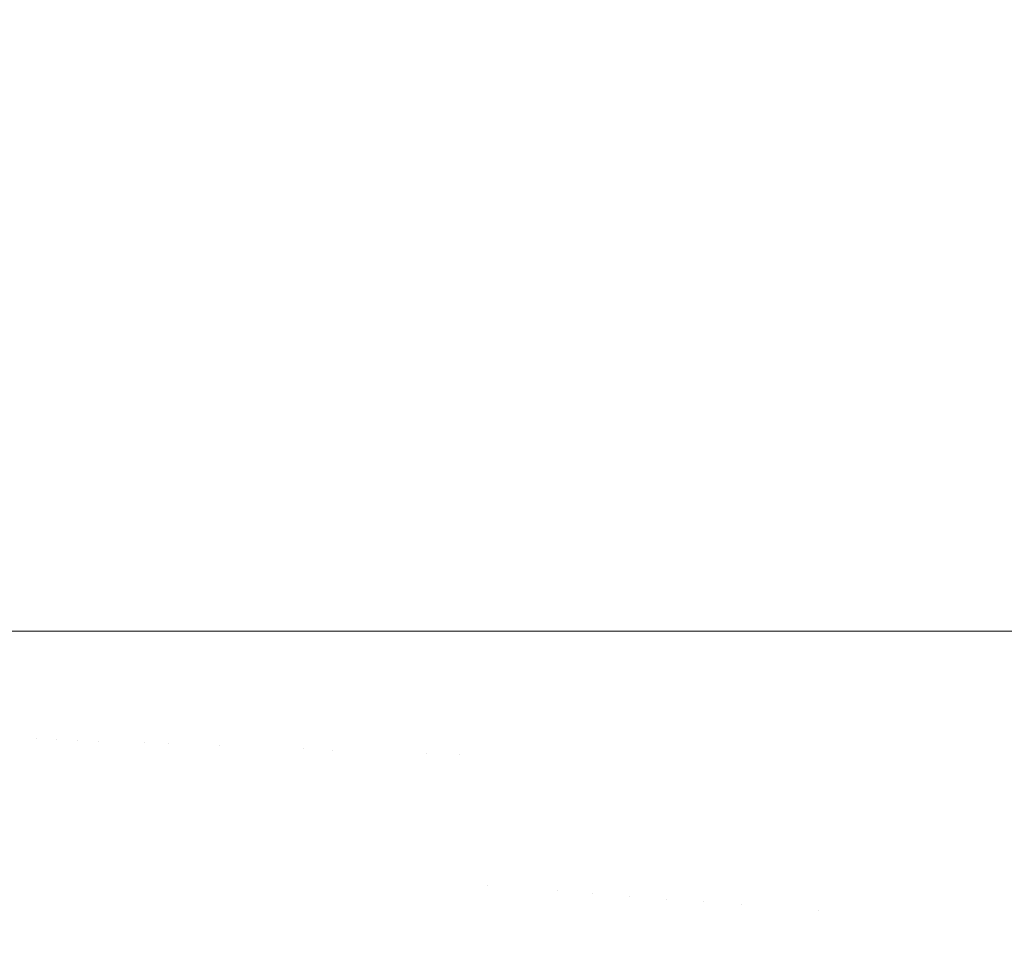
# Model space of a CAD drawing. Header units: centimetres. Extents: x -21.6 to 22.7, y 4.2 to 6.
# Tile 226 of 256: x 7.8514 to 7.9152, y 4.6795 to 4.7398. Entities that reach past the tile are written whole.
import ezdxf

# ---------------------------------------------------------------- set-up
doc = ezdxf.new("R2010")
doc.units = ezdxf.units.CM
doc.header["$LTSCALE"] = 2.54
doc.layers.add('Lucido design-1', color=7, linetype='Continuous')

# ---------------------------------------------------------------- blocks, each defined once
blk = doc.blocks.new('Gruppo-3-1')
at = {"color": 7, "linetype": 'Continuous', "lineweight": 9}
blk.add_3dface([(-21.503423, 5.900212, -2276.22217), (-21.503423, 4.300212, -2276.22217), (22.630348, 4.300212, -2276.22217), (22.630348, 5.900212, -2276.22217)], dxfattribs=at)
for points, invisible_edges in [([(22.630348, 5.900212, -2277.02217), (22.630348, 4.300212, -2277.02217), (7.686575, 4.400896, -2277.02217), (7.695257, 4.401786, -2277.02217)], 10), ([(22.630348, 5.900212, -2277.02217), (7.695257, 4.401786, -2277.02217), (7.700788, 4.402588, -2277.02217)], 9), ([(7.700788, 4.402588, -2277.02217), (7.70392, 4.403043, -2277.02217), (22.630348, 5.900212, -2277.02217)], 10), ([(22.630348, 5.900212, -2277.02217), (7.70392, 4.403043, -2277.02217), (7.712563, 4.404668, -2277.02217)], 9), ([(22.630348, 5.900212, -2277.02217), (7.712563, 4.404668, -2277.02217), (7.721183, 4.406664, -2277.02217)], 9), ([(22.630348, 5.900212, -2277.02217), (7.721183, 4.406664, -2277.02217), (7.729779, 4.409037, -2277.02217)], 9), ([(22.630348, 5.900212, -2277.02217), (7.729779, 4.409037, -2277.02217), (7.738348, 4.411789, -2277.02217)], 9), ([(22.630348, 5.900212, -2277.02217), (7.738348, 4.411789, -2277.02217), (7.746887, 4.414929, -2277.02217)], 9), ([(22.630348, 5.900212, -2277.02217), (7.746887, 4.414929, -2277.02217), (7.755389, 4.418463, -2277.02217)], 9), ([(22.630348, 5.900212, -2277.02217), (7.755389, 4.418463, -2277.02217), (7.760056, 4.420633, -2277.02217)], 9), ([(7.760056, 4.420633, -2277.02217), (7.763851, 4.422398, -2277.02217), (22.630348, 5.900212, -2277.02217)], 10), ([(22.630348, 5.900212, -2277.02217), (7.763851, 4.422398, -2277.02217), (7.772266, 4.426742, -2277.02217)], 9), ([(22.630348, 5.900212, -2277.02217), (7.772266, 4.426742, -2277.02217), (7.780626, 4.431505, -2277.02217)], 9), ([(22.630348, 5.900212, -2277.02217), (7.780626, 4.431505, -2277.02217), (7.788922, 4.436696, -2277.02217)], 9), ([(22.630348, 5.900212, -2277.02217), (7.788922, 4.436696, -2277.02217), (7.797144, 4.442325, -2277.02217)], 9), ([(22.630348, 5.900212, -2277.02217), (7.797144, 4.442325, -2277.02217), (7.80528, 4.4484, -2277.02217)], 9), ([(22.630348, 5.900212, -2277.02217), (7.80528, 4.4484, -2277.02217), (7.811701, 4.453619, -2277.02217)], 9), ([(7.811701, 4.453619, -2277.02217), (7.813317, 4.454932, -2277.02217), (22.630348, 5.900212, -2277.02217)], 10), ([(22.630348, 5.900212, -2277.02217), (7.813317, 4.454932, -2277.02217), (7.821238, 4.46193, -2277.02217)], 9), ([(22.630348, 5.900212, -2277.02217), (7.821238, 4.46193, -2277.02217), (7.829029, 4.4694, -2277.02217)], 9), ([(22.630348, 5.900212, -2277.02217), (7.829029, 4.4694, -2277.02217), (7.836668, 4.477352, -2277.02217)], 9), ([(7.836668, 4.477352, -2277.02217), (7.844137, 4.485791, -2277.02217), (22.630348, 5.900212, -2277.02217)], 10), ([(7.844137, 4.485791, -2277.02217), (7.851492, 4.494823, -2277.02217), (22.630348, 5.900212, -2277.02217)], 10), ([(7.850784, 5.900212, -2276.979099), (7.851656, 5.900212, -2276.980626), (7.851656, 4.700212, -2276.980626), (7.850236, 4.700212, -2276.978139)], 10), ([(22.630348, 5.900212, -2277.02217), (7.851492, 4.494823, -2277.02217), (7.852842, 4.496628, -2277.02217)], 9), ([(7.851656, 5.900212, -2276.980626), (7.853873, 5.900212, -2276.984161), (7.853873, 4.700212, -2276.984161), (7.852618, 4.700212, -2276.982159)], 10), ([(7.852618, 4.700212, -2276.982159), (7.851656, 4.700212, -2276.980626), (7.851656, 5.900212, -2276.980626)], 10), ([(7.852842, 4.496628, -2277.02217), (7.858546, 4.504251, -2277.02217), (22.630348, 5.900212, -2277.02217)], 10), ([(7.855225, 4.700212, -2276.98613), (7.853873, 4.700212, -2276.984161), (7.853873, 5.900212, -2276.984161), (7.855007, 5.900212, -2276.985812)], 10), ([(7.855007, 5.900212, -2276.985812), (7.856181, 5.900212, -2276.987522), (7.856181, 4.700212, -2276.987522), (7.855225, 4.700212, -2276.98613)], 10), ([(7.856181, 5.900212, -2276.987522), (7.85857, 5.900212, -2276.99071), (7.85857, 4.700212, -2276.99071), (7.856609, 4.700212, -2276.988093)], 10), ([(7.856609, 4.700212, -2276.988093), (7.856181, 4.700212, -2276.987522), (7.856181, 5.900212, -2276.987522)], 10), ([(22.630348, 5.900212, -2277.02217), (7.858546, 4.504251, -2277.02217), (7.865358, 4.514173, -2277.02217)], 9), ([(7.859574, 4.700212, -2276.99194), (7.85857, 4.700212, -2276.99071), (7.85857, 5.900212, -2276.99071), (7.859539, 5.900212, -2276.991898)], 10), ([(7.859539, 5.900212, -2276.991898), (7.861029, 5.900212, -2276.993723), (7.861029, 4.700212, -2276.993723), (7.859574, 4.700212, -2276.99194)], 10), ([(7.86355, 4.700212, -2276.996564), (7.861129, 4.700212, -2276.993836), (7.861029, 5.900212, -2276.993723), (7.862695, 5.900212, -2276.995601)], 10), ([(7.861129, 4.700212, -2276.993836), (7.861029, 4.700212, -2276.993723), (7.861029, 5.900212, -2276.993723)], 10), ([(7.862695, 5.900212, -2276.995601), (7.86355, 5.900212, -2276.996564), (7.86355, 4.700212, -2276.996564)], 10), ([(7.86355, 5.900212, -2276.996564), (7.866125, 5.900212, -2276.999234), (7.866125, 4.700212, -2276.999234), (7.864453, 4.700212, -2276.9975)], 10), ([(7.864453, 4.700212, -2276.9975), (7.86355, 4.700212, -2276.996564), (7.86355, 5.900212, -2276.996564)], 10), ([(22.630348, 5.900212, -2277.02217), (7.865358, 4.514173, -2277.02217), (7.869171, 4.520244, -2277.02217)], 9), ([(7.867999, 4.700212, -2277.001024), (7.866125, 4.700212, -2276.999234), (7.866125, 5.900212, -2276.999234), (7.867579, 5.900212, -2277.000622)], 10), ([(7.867579, 5.900212, -2277.000622), (7.868745, 5.900212, -2277.001736), (7.868745, 4.700212, -2277.001736), (7.867999, 4.700212, -2277.001024)], 10), ([(7.868745, 4.700212, -2277.001736), (7.868745, 5.900212, -2277.001736), (7.870661, 5.900212, -2277.003439), (7.870661, 4.700212, -2277.003439)], 5), ([(7.869171, 4.520244, -2277.02217), (7.871898, 4.524585, -2277.02217), (22.630348, 5.900212, -2277.02217)], 10), ([(7.871777, 4.700212, -2277.004363), (7.870661, 5.900212, -2277.003439), (7.870893, 5.900212, -2277.003631)], 9), ([(7.871777, 4.700212, -2277.004363), (7.870661, 4.700212, -2277.003439), (7.870661, 5.900212, -2277.003439)], 10), ([(7.870893, 5.900212, -2277.003631), (7.872574, 5.900212, -2277.005022), (7.873345, 4.700212, -2277.00566), (7.871777, 4.700212, -2277.004363)], 10), ([(22.630348, 5.900212, -2277.02217), (7.871898, 4.524585, -2277.02217), (7.878138, 4.535481, -2277.02217)], 9), ([(7.872574, 5.900212, -2277.005022), (7.873345, 5.900212, -2277.00566), (7.873345, 4.700212, -2277.00566)], 10), ([(7.873345, 5.900212, -2277.00566), (7.876056, 5.900212, -2277.007721), (7.876056, 4.700212, -2277.007721), (7.87577, 4.700212, -2277.007504)], 10), ([(7.87577, 4.700212, -2277.007504), (7.873345, 4.700212, -2277.00566), (7.873345, 5.900212, -2277.00566)], 10), ([(7.87879, 4.700212, -2277.009627), (7.876056, 4.700212, -2277.007721), (7.876056, 5.900212, -2277.007721), (7.877627, 5.900212, -2277.008817)], 10), ([(7.877627, 5.900212, -2277.008817), (7.87879, 5.900212, -2277.009627), (7.87879, 4.700212, -2277.009627)], 10), ([(22.630348, 5.900212, -2277.02217), (7.878138, 4.535481, -2277.02217), (7.884048, 4.546849, -2277.02217)], 9), ([(7.87879, 5.900212, -2277.009627), (7.881542, 5.900212, -2277.011383), (7.881542, 4.700212, -2277.011383), (7.879987, 4.700212, -2277.010391)], 10), ([(7.879987, 4.700212, -2277.010391), (7.87879, 4.700212, -2277.009627), (7.87879, 5.900212, -2277.009627)], 10), ([(7.881542, 5.900212, -2277.011383), (7.884309, 5.900212, -2277.012992), (7.884309, 4.700212, -2277.012992), (7.882166, 4.700212, -2277.011746)], 10), ([(7.882166, 4.700212, -2277.011746), (7.881542, 4.700212, -2277.011383), (7.881542, 5.900212, -2277.011383)], 10), ([(22.630348, 5.900212, -2277.02217), (7.884048, 4.546849, -2277.02217), (7.889597, 4.558677, -2277.02217)], 9), ([(7.884309, 5.900212, -2277.012992), (7.887087, 5.900212, -2277.014459), (7.887087, 4.700212, -2277.014459), (7.886668, 4.700212, -2277.014238)], 10), ([(7.886668, 4.700212, -2277.014238), (7.884309, 4.700212, -2277.012992), (7.884309, 5.900212, -2277.012992)], 10), ([(7.887087, 4.700212, -2277.014459), (7.887087, 5.900212, -2277.014459), (7.889873, 5.900212, -2277.015787), (7.889873, 4.700212, -2277.015787)], 5), ([(22.630348, 5.900212, -2277.02217), (7.889597, 4.558677, -2277.02217), (7.894756, 4.570944, -2277.02217)], 9), ([(7.889873, 5.900212, -2277.015787), (7.892665, 5.900212, -2277.016981), (7.892665, 4.700212, -2277.016981), (7.891346, 4.700212, -2277.016417)], 10), ([(7.891346, 4.700212, -2277.016417), (7.889873, 4.700212, -2277.015787), (7.889873, 5.900212, -2277.015787)], 10), ([(7.892665, 5.900212, -2277.016981), (7.89546, 5.900212, -2277.018043), (7.89546, 4.700212, -2277.018043), (7.893742, 4.700212, -2277.01739)], 10), ([(7.893742, 4.700212, -2277.01739), (7.892665, 4.700212, -2277.016981), (7.892665, 5.900212, -2277.016981)], 10), ([(7.894756, 4.570944, -2277.02217), (7.899493, 4.583628, -2277.02217), (22.630348, 5.900212, -2277.02217)], 10), ([(7.898257, 4.700212, -2277.018977), (7.89546, 4.700212, -2277.018043), (7.89546, 5.900212, -2277.018043), (7.895821, 5.900212, -2277.018164)], 10), ([(7.895821, 5.900212, -2277.018164), (7.897411, 5.900212, -2277.018695), (7.898257, 4.700212, -2277.018977)], 10), ([(7.897411, 5.900212, -2277.018695), (7.898257, 5.900212, -2277.018977), (7.898257, 4.700212, -2277.018977)], 10), ([(7.898257, 5.900212, -2277.018977), (7.901054, 5.900212, -2277.019787), (7.901054, 4.700212, -2277.019787), (7.898634, 4.700212, -2277.019086)], 10), ([(7.898634, 4.700212, -2277.019086), (7.898257, 4.700212, -2277.018977), (7.898257, 5.900212, -2277.018977)], 10), ([(22.630348, 5.900212, -2277.02217), (7.899493, 4.583628, -2277.02217), (7.903779, 4.596702, -2277.02217)], 9), ([(7.903644, 4.700212, -2277.020424), (7.901054, 4.700212, -2277.019787), (7.901054, 5.900212, -2277.019787), (7.903601, 5.900212, -2277.020413)], 10), ([(7.903601, 5.900212, -2277.020413), (7.903849, 5.900212, -2277.020474), (7.903849, 4.700212, -2277.020474), (7.903644, 4.700212, -2277.020424)], 10), ([(22.630348, 5.900212, -2277.02217), (7.903779, 4.596702, -2277.02217), (7.907585, 4.610131, -2277.02217)], 9), ([(7.906185, 4.700212, -2277.020949), (7.903849, 4.700212, -2277.020474), (7.903849, 5.900212, -2277.020474), (7.905107, 5.900212, -2277.02073)], 10), ([(7.905107, 5.900212, -2277.02073), (7.906643, 5.900212, -2277.021042), (7.906643, 4.700212, -2277.021042), (7.906185, 4.700212, -2277.020949)], 10), ([(7.909433, 4.700212, -2277.021493), (7.906643, 4.700212, -2277.021042), (7.906643, 5.900212, -2277.021042), (7.908061, 5.900212, -2277.021271)], 10), ([(22.630348, 5.900212, -2277.02217), (7.907585, 4.610131, -2277.02217), (7.909048, 4.616229, -2277.02217)], 9), ([(7.908061, 5.900212, -2277.021271), (7.909433, 5.900212, -2277.021493), (7.909433, 4.700212, -2277.021493)], 10), ([(7.909048, 4.616229, -2277.02217), (7.910885, 4.623879, -2277.02217), (22.630348, 5.900212, -2277.02217)], 10), ([(7.911318, 4.700212, -2277.021719), (7.909433, 5.900212, -2277.021493), (7.909507, 5.900212, -2277.021501)], 9), ([(7.911318, 4.700212, -2277.021719), (7.909433, 4.700212, -2277.021493), (7.909433, 5.900212, -2277.021493)], 10), ([(7.909507, 5.900212, -2277.021501), (7.91222, 5.900212, -2277.021828), (7.91222, 4.700212, -2277.021828), (7.911318, 4.700212, -2277.021719)], 10), ([(22.630348, 5.900212, -2277.02217), (7.910885, 4.623879, -2277.02217), (7.913654, 4.637903, -2277.02217)], 9), ([(7.91222, 4.700212, -2277.021828), (7.91222, 5.900212, -2277.021828), (7.915002, 5.900212, -2277.022049), (7.915002, 4.700212, -2277.022049)], 5), ([(22.630348, 5.900212, -2277.02217), (7.913654, 4.637903, -2277.02217), (7.915872, 4.652159, -2277.02217)], 9), ([(7.916495, 4.700212, -2277.022107), (7.915002, 4.700212, -2277.022049), (7.915002, 5.900212, -2277.022049), (7.916454, 5.900212, -2277.022106)], 10), ([(7.85129, 4.693276, -2276.980164), (7.850129, 4.693321, -2276.978149), (7.850236, 4.700212, -2276.978139), (7.851656, 4.700212, -2276.980626)], 11), ([(7.852507, 4.69323, -2276.98217), (7.85129, 4.693276, -2276.980164), (7.851656, 4.700212, -2276.980626)], 11), ([(7.851656, 4.700212, -2276.980626), (7.852618, 4.700212, -2276.982159), (7.852507, 4.69323, -2276.98217)], 10), ([(7.853875, 4.700212, -2276.984163), (7.853782, 4.693181, -2276.984163), (7.852507, 4.69323, -2276.98217)], 11), ([(7.852507, 4.69323, -2276.98217), (7.852618, 4.700212, -2276.982159), (7.853875, 4.700212, -2276.984163)], 9), ([(7.855225, 4.700212, -2276.98613), (7.855115, 4.69313, -2276.986141), (7.853782, 4.693181, -2276.984163)], 11), ([(7.853782, 4.693181, -2276.984163), (7.853875, 4.700212, -2276.984163), (7.855225, 4.700212, -2276.98613)], 9), ([(7.855115, 4.69313, -2276.986141), (7.855225, 4.700212, -2276.98613), (7.856181, 4.700212, -2276.987522)], 9), ([(7.856181, 4.700212, -2276.987522), (7.856505, 4.693077, -2276.988101), (7.855115, 4.69313, -2276.986141)], 11), ([(7.856181, 4.700212, -2276.987522), (7.856609, 4.700212, -2276.988093), (7.856505, 4.693077, -2276.988101)], 10), ([(7.856609, 4.700212, -2276.988093), (7.85857, 4.700212, -2276.99071), (7.857955, 4.693022, -2276.990039), (7.856505, 4.693077, -2276.988101)], 14), ([(7.859463, 4.692964, -2276.991952), (7.857955, 4.693022, -2276.990039), (7.85857, 4.700212, -2276.99071)], 11), ([(7.85857, 4.700212, -2276.99071), (7.859574, 4.700212, -2276.99194), (7.859463, 4.692964, -2276.991952)], 10), ([(7.861029, 4.700212, -2276.993723), (7.861031, 4.692904, -2276.993838), (7.859463, 4.692964, -2276.991952)], 11), ([(7.859463, 4.692964, -2276.991952), (7.859574, 4.700212, -2276.99194), (7.861029, 4.700212, -2276.993723)], 9), ([(7.861029, 4.700212, -2276.993723), (7.861129, 4.700212, -2276.993836), (7.861031, 4.692904, -2276.993838)], 10), ([(7.861031, 4.692904, -2276.993838), (7.861129, 4.700212, -2276.993836), (7.86355, 4.700212, -2276.996564), (7.862657, 4.692842, -2276.995693)], 13), ([(7.864342, 4.692777, -2276.997512), (7.862657, 4.692842, -2276.995693), (7.86355, 4.700212, -2276.996564)], 11), ([(7.86355, 4.700212, -2276.996564), (7.864453, 4.700212, -2276.9975), (7.864342, 4.692777, -2276.997512)], 10), ([(7.864342, 4.692777, -2276.997512), (7.864453, 4.700212, -2276.9975), (7.866125, 4.700212, -2276.999234), (7.866086, 4.692711, -2276.999294)], 13), ([(7.866086, 4.692711, -2276.999294), (7.866125, 4.700212, -2276.999234), (7.867999, 4.700212, -2277.001024), (7.867889, 4.692642, -2277.001035)], 13), ([(7.869748, 4.692571, -2277.00273), (7.867889, 4.692642, -2277.001035), (7.868745, 4.700212, -2277.001736)], 11), ([(7.867889, 4.692642, -2277.001035), (7.867999, 4.700212, -2277.001024), (7.868745, 4.700212, -2277.001736)], 9), ([(7.868745, 4.700212, -2277.001736), (7.870661, 4.700212, -2277.003439), (7.869748, 4.692571, -2277.00273)], 10), ([(7.871664, 4.692498, -2277.004376), (7.869748, 4.692571, -2277.00273), (7.870661, 4.700212, -2277.003439)], 11), ([(7.870661, 4.700212, -2277.003439), (7.871777, 4.700212, -2277.004363), (7.871664, 4.692498, -2277.004376)], 10), ([(7.871664, 4.692498, -2277.004376), (7.871777, 4.700212, -2277.004363), (7.873345, 4.700212, -2277.00566)], 9), ([(7.873345, 4.700212, -2277.00566), (7.873636, 4.692422, -2277.005971), (7.871664, 4.692498, -2277.004376)], 11), ([(7.873636, 4.692422, -2277.005971), (7.873345, 4.700212, -2277.00566), (7.87577, 4.700212, -2277.007504), (7.875663, 4.692345, -2277.007509)], 13), ([(7.875663, 4.692345, -2277.007509), (7.87577, 4.700212, -2277.007504), (7.876056, 4.700212, -2277.007721)], 9), ([(7.877742, 4.692266, -2277.008989), (7.875663, 4.692345, -2277.007509), (7.876056, 4.700212, -2277.007721)], 11), ([(7.876056, 4.700212, -2277.007721), (7.87879, 4.700212, -2277.009627), (7.877742, 4.692266, -2277.008989)], 10), ([(7.879873, 4.692184, -2277.010405), (7.877742, 4.692266, -2277.008989), (7.87879, 4.700212, -2277.009627)], 11), ([(7.87879, 4.700212, -2277.009627), (7.879987, 4.700212, -2277.010391), (7.879873, 4.692184, -2277.010405)], 10), ([(7.879873, 4.692184, -2277.010405), (7.879987, 4.700212, -2277.010391), (7.881542, 4.700212, -2277.011383)], 9), ([(7.879873, 4.692184, -2277.010405), (7.882166, 4.700212, -2277.011746), (7.881718, 4.683741, -2277.011756)], 11), ([(7.881542, 4.700212, -2277.011383), (7.882166, 4.700212, -2277.011746), (7.879873, 4.692184, -2277.010405)], 10), ([(7.882166, 4.700212, -2277.011746), (7.884309, 4.700212, -2277.012992), (7.883943, 4.683568, -2277.013037), (7.881718, 4.683741, -2277.011756)], 14), ([(7.886213, 4.683392, -2277.014245), (7.883943, 4.683568, -2277.013037), (7.884309, 4.700212, -2277.012992), (7.886668, 4.700212, -2277.014238)], 11), ([(7.888526, 4.683212, -2277.015378), (7.886213, 4.683392, -2277.014245), (7.887087, 4.700212, -2277.014459)], 11), ([(7.886213, 4.683392, -2277.014245), (7.886668, 4.700212, -2277.014238), (7.887087, 4.700212, -2277.014459)], 9), ([(7.887087, 4.700212, -2277.014459), (7.889873, 4.700212, -2277.015787), (7.888526, 4.683212, -2277.015378)], 10), ([(7.89088, 4.683029, -2277.016431), (7.888526, 4.683212, -2277.015378), (7.889873, 4.700212, -2277.015787)], 11), ([(7.889873, 4.700212, -2277.015787), (7.891346, 4.700212, -2277.016417), (7.89088, 4.683029, -2277.016431)], 10), ([(7.892665, 4.700212, -2277.016981), (7.893271, 4.682843, -2277.017404), (7.89088, 4.683029, -2277.016431)], 11), ([(7.89088, 4.683029, -2277.016431), (7.891346, 4.700212, -2277.016417), (7.892665, 4.700212, -2277.016981)], 9), ([(7.892665, 4.700212, -2277.016981), (7.893742, 4.700212, -2277.01739), (7.893271, 4.682843, -2277.017404)], 10), ([(7.89546, 4.700212, -2277.018043), (7.895698, 4.682655, -2277.018292), (7.893271, 4.682843, -2277.017404)], 11), ([(7.893271, 4.682843, -2277.017404), (7.893742, 4.700212, -2277.01739), (7.89546, 4.700212, -2277.018043)], 9), ([(7.895698, 4.682655, -2277.018292), (7.89546, 4.700212, -2277.018043), (7.898257, 4.700212, -2277.018977)], 9), ([(7.898257, 4.700212, -2277.018977), (7.898156, 4.682464, -2277.019093), (7.895698, 4.682655, -2277.018292)], 11), ([(7.898257, 4.700212, -2277.018977), (7.898634, 4.700212, -2277.019086), (7.898156, 4.682464, -2277.019093)], 10), ([(7.898156, 4.682464, -2277.019093), (7.898634, 4.700212, -2277.019086), (7.901054, 4.700212, -2277.019787), (7.900644, 4.68227, -2277.019806)], 13), ([(7.900644, 4.68227, -2277.019806), (7.901054, 4.700212, -2277.019787), (7.903644, 4.700212, -2277.020424), (7.903157, 4.682075, -2277.020427)], 13), ([(7.903157, 4.682075, -2277.020427), (7.903644, 4.700212, -2277.020424), (7.903849, 4.700212, -2277.020474)], 9), ([(7.903157, 4.682075, -2277.020427), (7.906185, 4.700212, -2277.020949), (7.904091, 4.662451, -2277.020957)], 11), ([(7.903849, 4.700212, -2277.020474), (7.906185, 4.700212, -2277.020949), (7.903157, 4.682075, -2277.020427)], 10), ([(7.906643, 4.700212, -2277.021042), (7.906627, 4.662042, -2277.021392), (7.904091, 4.662451, -2277.020957)], 11), ([(7.904091, 4.662451, -2277.020957), (7.906185, 4.700212, -2277.020949), (7.906643, 4.700212, -2277.021042)], 9), ([(7.911318, 4.700212, -2277.021719), (7.909178, 4.661631, -2277.021731), (7.906627, 4.662042, -2277.021392)], 11), ([(7.906643, 4.700212, -2277.021042), (7.909433, 4.700212, -2277.021493), (7.906627, 4.662042, -2277.021392)], 10), ([(7.906627, 4.662042, -2277.021392), (7.909433, 4.700212, -2277.021493), (7.911318, 4.700212, -2277.021719)], 9), ([(7.91222, 4.700212, -2277.021828), (7.911741, 4.661218, -2277.021975), (7.909178, 4.661631, -2277.021731)], 11), ([(7.909178, 4.661631, -2277.021731), (7.911318, 4.700212, -2277.021719), (7.91222, 4.700212, -2277.021828)], 9), ([(7.914311, 4.660804, -2277.022121), (7.911741, 4.661218, -2277.021975), (7.915002, 4.700212, -2277.022049)], 11), ([(7.91222, 4.700212, -2277.021828), (7.915002, 4.700212, -2277.022049), (7.911741, 4.661218, -2277.021975)], 10), ([(7.917521, 4.666596, -2277.02217), (7.914311, 4.660804, -2277.022121), (7.916495, 4.700212, -2277.022107)], 11), ([(7.915002, 4.700212, -2277.022049), (7.916495, 4.700212, -2277.022107), (7.914311, 4.660804, -2277.022121)], 10), ([(7.85129, 4.693276, -2276.980164), (7.852507, 4.69323, -2276.98217), (7.852219, 4.686033, -2276.98217), (7.851004, 4.686128, -2276.980164)], 15), ([(7.853492, 4.685934, -2276.984163), (7.852219, 4.686033, -2276.98217), (7.852507, 4.69323, -2276.98217), (7.853782, 4.693181, -2276.984163)], 15), ([(7.853782, 4.693181, -2276.984163), (7.855115, 4.69313, -2276.986141), (7.854823, 4.685831, -2276.986141), (7.853492, 4.685934, -2276.984163)], 15), ([(7.856211, 4.685723, -2276.988101), (7.854823, 4.685831, -2276.986141), (7.855115, 4.69313, -2276.986141), (7.856505, 4.693077, -2276.988101)], 15), ([(7.856505, 4.693077, -2276.988101), (7.857955, 4.693022, -2276.990039), (7.857658, 4.685611, -2276.990039), (7.856211, 4.685723, -2276.988101)], 15), ([(7.859463, 4.692964, -2276.991952), (7.859164, 4.685494, -2276.991952), (7.857658, 4.685611, -2276.990039), (7.857955, 4.693022, -2276.990039)], 15), ([(7.861031, 4.692904, -2276.993838), (7.860729, 4.685372, -2276.993838), (7.859164, 4.685494, -2276.991952), (7.859463, 4.692964, -2276.991952)], 15), ([(7.862657, 4.692842, -2276.995693), (7.862353, 4.685246, -2276.995693), (7.860729, 4.685372, -2276.993838), (7.861031, 4.692904, -2276.993838)], 15), ([(7.864342, 4.692777, -2276.997512), (7.864036, 4.685115, -2276.997512), (7.862353, 4.685246, -2276.995693), (7.862657, 4.692842, -2276.995693)], 15), ([(7.866086, 4.692711, -2276.999294), (7.865777, 4.68498, -2276.999294), (7.864036, 4.685115, -2276.997512), (7.864342, 4.692777, -2276.997512)], 15), ([(7.867889, 4.692642, -2277.001035), (7.867576, 4.68484, -2277.001035), (7.865777, 4.68498, -2276.999294), (7.866086, 4.692711, -2276.999294)], 15), ([(7.869748, 4.692571, -2277.00273), (7.869433, 4.684696, -2277.00273), (7.867576, 4.68484, -2277.001035), (7.867889, 4.692642, -2277.001035)], 15), ([(7.871664, 4.692498, -2277.004376), (7.871346, 4.684547, -2277.004376), (7.869433, 4.684696, -2277.00273), (7.869748, 4.692571, -2277.00273)], 15), ([(7.873636, 4.692422, -2277.005971), (7.873315, 4.684394, -2277.005971), (7.871346, 4.684547, -2277.004376), (7.871664, 4.692498, -2277.004376)], 15), ([(7.875663, 4.692345, -2277.007509), (7.875338, 4.684237, -2277.007509), (7.873315, 4.684394, -2277.005971), (7.873636, 4.692422, -2277.005971)], 15), ([(7.877742, 4.692266, -2277.008989), (7.877414, 4.684075, -2277.008989), (7.875338, 4.684237, -2277.007509), (7.875663, 4.692345, -2277.007509)], 15), ([(7.879873, 4.692184, -2277.010405), (7.879541, 4.68391, -2277.010405), (7.877414, 4.684075, -2277.008989), (7.877742, 4.692266, -2277.008989)], 15), ([(7.881718, 4.683741, -2277.011756), (7.879541, 4.68391, -2277.010405), (7.879873, 4.692184, -2277.010405)], 11), ([(7.851004, 4.686128, -2276.980164), (7.852219, 4.686033, -2276.98217), (7.851717, 4.678625, -2276.98217), (7.850505, 4.678769, -2276.980164)], 15), ([(7.852986, 4.678474, -2276.984163), (7.851717, 4.678625, -2276.98217), (7.852219, 4.686033, -2276.98217), (7.853492, 4.685934, -2276.984163)], 15), ([(7.853492, 4.685934, -2276.984163), (7.854823, 4.685831, -2276.986141), (7.854313, 4.678317, -2276.986141), (7.852986, 4.678474, -2276.984163)], 15), ([(7.855698, 4.678153, -2276.988101), (7.854313, 4.678317, -2276.986141), (7.854823, 4.685831, -2276.986141), (7.856211, 4.685723, -2276.988101)], 15), ([(7.856211, 4.685723, -2276.988101), (7.857658, 4.685611, -2276.990039), (7.857141, 4.677981, -2276.990039), (7.855698, 4.678153, -2276.988101)], 15), ([(7.858643, 4.677803, -2276.991952), (7.857141, 4.677981, -2276.990039), (7.857658, 4.685611, -2276.990039), (7.859164, 4.685494, -2276.991952)], 15), ([(7.859164, 4.685494, -2276.991952), (7.860729, 4.685372, -2276.993838), (7.860203, 4.677618, -2276.993838), (7.858643, 4.677803, -2276.991952)], 15), ([(7.860203, 4.677618, -2276.993838), (7.860729, 4.685372, -2276.993838), (7.862353, 4.685246, -2276.995693), (7.861823, 4.677426, -2276.995693)], 15), ([(7.861823, 4.677426, -2276.995693), (7.862353, 4.685246, -2276.995693), (7.864036, 4.685115, -2276.997512), (7.863501, 4.677227, -2276.997512)], 15), ([(7.863501, 4.677227, -2276.997512), (7.864036, 4.685115, -2276.997512), (7.865777, 4.68498, -2276.999294), (7.865237, 4.677021, -2276.999294)], 15), ([(7.865237, 4.677021, -2276.999294), (7.865777, 4.68498, -2276.999294), (7.867576, 4.68484, -2277.001035), (7.867032, 4.676808, -2277.001035)], 15), ([(7.867032, 4.676808, -2277.001035), (7.867576, 4.68484, -2277.001035), (7.869433, 4.684696, -2277.00273), (7.868883, 4.676588, -2277.00273)], 15), ([(7.868883, 4.676588, -2277.00273), (7.869433, 4.684696, -2277.00273), (7.871346, 4.684547, -2277.004376), (7.870791, 4.676362, -2277.004376)], 15), ([(7.870791, 4.676362, -2277.004376), (7.871346, 4.684547, -2277.004376), (7.873315, 4.684394, -2277.005971), (7.872755, 4.676129, -2277.005971)], 15), ([(7.872755, 4.676129, -2277.005971), (7.873315, 4.684394, -2277.005971), (7.875338, 4.684237, -2277.007509), (7.874772, 4.67589, -2277.007509)], 15), ([(7.874772, 4.67589, -2277.007509), (7.875338, 4.684237, -2277.007509), (7.877414, 4.684075, -2277.008989), (7.876842, 4.675644, -2277.008989)], 15), ([(7.876842, 4.675644, -2277.008989), (7.877414, 4.684075, -2277.008989), (7.879541, 4.68391, -2277.010405), (7.878964, 4.675393, -2277.010405)], 15), ([(7.878964, 4.675393, -2277.010405), (7.879541, 4.68391, -2277.010405), (7.881718, 4.683741, -2277.011756), (7.881135, 4.675135, -2277.011756)], 15), ([(7.881135, 4.675135, -2277.011756), (7.881718, 4.683741, -2277.011756), (7.883943, 4.683568, -2277.013037), (7.883353, 4.674872, -2277.013037)], 15), ([(7.883353, 4.674872, -2277.013037), (7.883943, 4.683568, -2277.013037), (7.886213, 4.683392, -2277.014245)], 11), ([(7.883353, 4.674872, -2277.013037), (7.886213, 4.683392, -2277.014245), (7.884744, 4.665568, -2277.014245)], 11), ([(7.886213, 4.683392, -2277.014245), (7.888526, 4.683212, -2277.015378), (7.887042, 4.665198, -2277.015378), (7.884744, 4.665568, -2277.014245)], 15), ([(7.889379, 4.664821, -2277.016431), (7.887042, 4.665198, -2277.015378), (7.888526, 4.683212, -2277.015378), (7.89088, 4.683029, -2277.016431)], 15), ([(7.89088, 4.683029, -2277.016431), (7.893271, 4.682843, -2277.017404), (7.891755, 4.664438, -2277.017404), (7.889379, 4.664821, -2277.016431)], 15), ([(7.894165, 4.66405, -2277.018292), (7.891755, 4.664438, -2277.017404), (7.893271, 4.682843, -2277.017404), (7.895698, 4.682655, -2277.018292)], 15), ([(7.895698, 4.682655, -2277.018292), (7.898156, 4.682464, -2277.019093), (7.896607, 4.663657, -2277.019093), (7.894165, 4.66405, -2277.018292)], 15), ([(7.900644, 4.68227, -2277.019806), (7.899077, 4.663258, -2277.019806), (7.896607, 4.663657, -2277.019093), (7.898156, 4.682464, -2277.019093)], 15), ([(7.903157, 4.682075, -2277.020427), (7.901573, 4.662856, -2277.020427), (7.899077, 4.663258, -2277.019806), (7.900644, 4.68227, -2277.019806)], 15), ([(7.904091, 4.662451, -2277.020957), (7.901573, 4.662856, -2277.020427), (7.903157, 4.682075, -2277.020427)], 11)]:
    blk.add_3dface(points, dxfattribs=dict(at, invisible_edges=invisible_edges))
blk = doc.blocks.new('Gruppo-4-1')
at = {"color": 7}
blk.add_blockref('Gruppo-3-1', (0, 0), dxfattribs=at)

msp = doc.modelspace()

# ---------------------------------------------------------------- block references
at = {"layer": 'Lucido design-1', "color": 7}
msp.add_blockref('Gruppo-4-1', (0, 0), dxfattribs=at)

doc.saveas('drawing.dxf')
